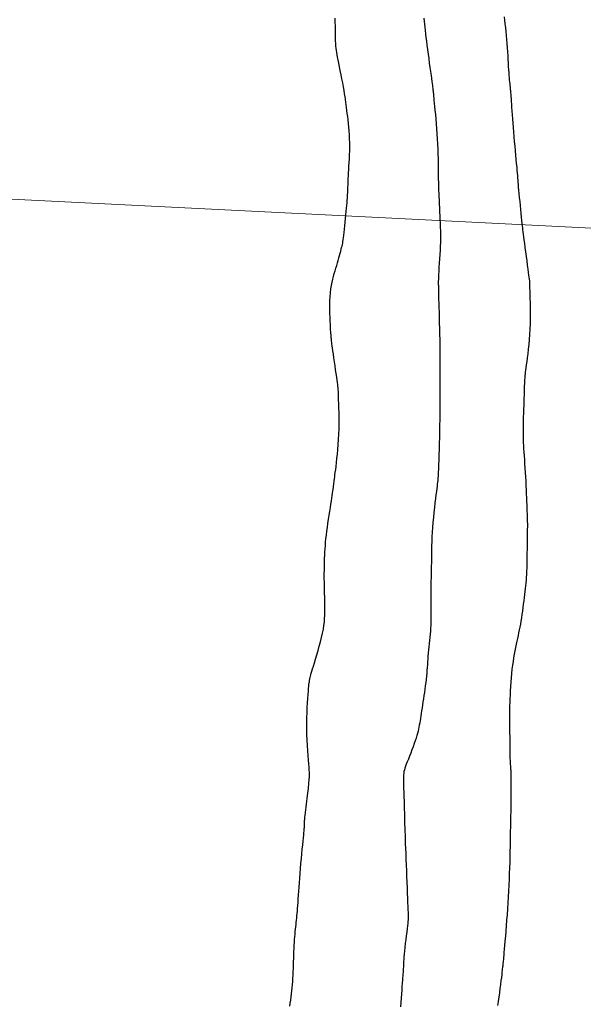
# Model space of a CAD drawing. Header units: millimetres. Extents: x 32690613 to 32693367, y 5343692 to 5344708.
# Tile 116 of 256: x 32692221 to 32692233, y 5344075 to 5344095. Entities that reach past the tile are written whole.
import ezdxf

# ---------------------------------------------------------------- set-up
doc = ezdxf.new("R2010")
doc.units = ezdxf.units.MM
doc.header["$LTSCALE"] = 20
doc.layers.get('0').update_dxf_attribs({"lineweight": 18})
doc.layers.get('Defpoints').update_dxf_attribs({"color": 11, "lineweight": 18})
for name, color, linetype in [('02-DGM_HL_495.00', 142, 'Continuous'), ('02-DGM_HL_495.50', 152, 'Continuous'), ('02-DGM_HL_496.00', 162, 'Continuous')]:
    doc.layers.add(name, color=color, linetype=linetype)

# ---------------------------------------------------------------- blocks, each defined once
blk = doc.blocks.new('A$C78070446')
blk.add_line((4469470.041, 5342631.206), (4470219.624, 5342563.955))

msp = doc.modelspace()

# ---------------------------------------------------------------- linework, layer by layer
at = {"layer": '02-DGM_HL_495.00', "elevation": 495, "flags": 128}
msp.add_lwpolyline([(32692226.467, 5344074.561), (32692226.477, 5344074.623), (32692226.487, 5344074.685), (32692226.496, 5344074.748), (32692226.504, 5344074.811), (32692226.511, 5344074.874), (32692226.517, 5344074.937), (32692226.523, 5344075.001), (32692226.527, 5344075.066), (32692226.531, 5344075.131), (32692226.535, 5344075.197), (32692226.538, 5344075.265), (32692226.541, 5344075.334), (32692226.543, 5344075.403), (32692226.545, 5344075.473), (32692226.548, 5344075.543), (32692226.55, 5344075.612), (32692226.552, 5344075.68), (32692226.555, 5344075.746), (32692226.558, 5344075.81), (32692226.562, 5344075.872), (32692226.566, 5344075.93), (32692226.571, 5344075.987), (32692226.576, 5344076.041), (32692226.581, 5344076.092), (32692226.586, 5344076.142), (32692226.591, 5344076.19), (32692226.596, 5344076.235), (32692226.601, 5344076.28), (32692226.605, 5344076.323), (32692226.61, 5344076.367), (32692226.615, 5344076.412), (32692226.619, 5344076.46), (32692226.623, 5344076.51), (32692226.628, 5344076.565), (32692226.632, 5344076.625), (32692226.637, 5344076.69), (32692226.642, 5344076.762), (32692226.647, 5344076.839), (32692226.652, 5344076.92), (32692226.658, 5344077.007), (32692226.665, 5344077.097), (32692226.672, 5344077.192), (32692226.679, 5344077.29), (32692226.688, 5344077.39), (32692226.697, 5344077.492), (32692226.707, 5344077.593), (32692226.716, 5344077.691), (32692226.725, 5344077.785), (32692226.734, 5344077.872), (32692226.742, 5344077.951), (32692226.749, 5344078.02), (32692226.754, 5344078.077), (32692226.758, 5344078.123), (32692226.762, 5344078.16), (32692226.764, 5344078.189), (32692226.766, 5344078.212), (32692226.767, 5344078.231), (32692226.767, 5344078.246), (32692226.768, 5344078.26), (32692226.768, 5344078.273), (32692226.768, 5344078.287), (32692226.768, 5344078.303), (32692226.769, 5344078.321), (32692226.77, 5344078.343), (32692226.772, 5344078.37), (32692226.775, 5344078.402), (32692226.779, 5344078.44), (32692226.784, 5344078.485), (32692226.791, 5344078.536), (32692226.798, 5344078.592), (32692226.805, 5344078.651), (32692226.813, 5344078.711), (32692226.82, 5344078.771), (32692226.828, 5344078.83), (32692226.835, 5344078.886), (32692226.84, 5344078.939), (32692226.846, 5344078.987), (32692226.85, 5344079.03), (32692226.854, 5344079.07), (32692226.857, 5344079.105), (32692226.86, 5344079.137), (32692226.862, 5344079.164), (32692226.864, 5344079.187), (32692226.866, 5344079.206), (32692226.867, 5344079.221), (32692226.868, 5344079.233), (32692226.869, 5344079.243), (32692226.87, 5344079.251), (32692226.871, 5344079.258), (32692226.872, 5344079.264), (32692226.873, 5344079.269), (32692226.874, 5344079.275), (32692226.874, 5344079.283), (32692226.875, 5344079.295), (32692226.875, 5344079.312), (32692226.874, 5344079.336), (32692226.872, 5344079.369), (32692226.869, 5344079.412), (32692226.865, 5344079.468), (32692226.859, 5344079.537), (32692226.852, 5344079.618), (32692226.845, 5344079.71), (32692226.837, 5344079.809), (32692226.83, 5344079.916), (32692226.824, 5344080.027), (32692226.82, 5344080.142), (32692226.817, 5344080.257), (32692226.817, 5344080.372), (32692226.818, 5344080.485), (32692226.822, 5344080.594), (32692226.826, 5344080.698), (32692226.831, 5344080.795), (32692226.837, 5344080.885), (32692226.843, 5344080.965), (32692226.849, 5344081.033), (32692226.854, 5344081.09), (32692226.858, 5344081.136), (32692226.862, 5344081.173), (32692226.866, 5344081.202), (32692226.87, 5344081.226), (32692226.873, 5344081.246), (32692226.876, 5344081.263), (32692226.88, 5344081.279), (32692226.883, 5344081.297), (32692226.888, 5344081.317), (32692226.893, 5344081.34), (32692226.9, 5344081.368), (32692226.909, 5344081.401), (32692226.92, 5344081.442), (32692226.935, 5344081.491), (32692226.952, 5344081.549), (32692226.973, 5344081.617), (32692226.997, 5344081.694), (32692227.023, 5344081.778), (32692227.049, 5344081.866), (32692227.075, 5344081.956), (32692227.1, 5344082.047), (32692227.123, 5344082.137), (32692227.142, 5344082.224), (32692227.158, 5344082.305), (32692227.169, 5344082.382), (32692227.178, 5344082.455), (32692227.184, 5344082.524), (32692227.187, 5344082.591), (32692227.189, 5344082.655), (32692227.19, 5344082.719), (32692227.189, 5344082.781), (32692227.188, 5344082.844), (32692227.187, 5344082.906), (32692227.185, 5344082.969), (32692227.184, 5344083.031), (32692227.182, 5344083.093), (32692227.18, 5344083.155), (32692227.179, 5344083.216), (32692227.178, 5344083.277), (32692227.177, 5344083.338), (32692227.177, 5344083.399), (32692227.177, 5344083.459), (32692227.178, 5344083.52), (32692227.179, 5344083.581), (32692227.18, 5344083.642), (32692227.182, 5344083.704), (32692227.184, 5344083.766), (32692227.187, 5344083.829), (32692227.19, 5344083.893), (32692227.194, 5344083.959), (32692227.199, 5344084.026), (32692227.205, 5344084.096), (32692227.212, 5344084.167), (32692227.22, 5344084.242), (32692227.229, 5344084.319), (32692227.24, 5344084.4), (32692227.251, 5344084.482), (32692227.264, 5344084.565), (32692227.277, 5344084.648), (32692227.289, 5344084.728), (32692227.302, 5344084.805), (32692227.313, 5344084.878), (32692227.324, 5344084.944), (32692227.333, 5344085.003), (32692227.341, 5344085.056), (32692227.348, 5344085.103), (32692227.354, 5344085.145), (32692227.359, 5344085.183), (32692227.364, 5344085.217), (32692227.368, 5344085.248), (32692227.372, 5344085.278), (32692227.375, 5344085.306), (32692227.379, 5344085.335), (32692227.383, 5344085.365), (32692227.387, 5344085.398), (32692227.392, 5344085.435), (32692227.397, 5344085.478), (32692227.403, 5344085.528), (32692227.411, 5344085.586), (32692227.419, 5344085.653), (32692227.429, 5344085.73), (32692227.438, 5344085.814), (32692227.448, 5344085.905), (32692227.457, 5344086.002), (32692227.465, 5344086.103), (32692227.472, 5344086.209), (32692227.478, 5344086.318), (32692227.481, 5344086.428), (32692227.482, 5344086.539), (32692227.482, 5344086.648), (32692227.48, 5344086.752), (32692227.478, 5344086.851), (32692227.475, 5344086.942), (32692227.472, 5344087.023), (32692227.47, 5344087.092), (32692227.468, 5344087.148), (32692227.466, 5344087.193), (32692227.464, 5344087.232), (32692227.461, 5344087.266), (32692227.458, 5344087.299), (32692227.454, 5344087.335), (32692227.448, 5344087.377), (32692227.441, 5344087.427), (32692227.432, 5344087.489), (32692227.421, 5344087.561), (32692227.41, 5344087.639), (32692227.398, 5344087.72), (32692227.386, 5344087.803), (32692227.374, 5344087.883), (32692227.363, 5344087.958), (32692227.353, 5344088.025), (32692227.345, 5344088.082), (32692227.339, 5344088.13), (32692227.334, 5344088.169), (32692227.33, 5344088.202), (32692227.327, 5344088.229), (32692227.324, 5344088.253), (32692227.322, 5344088.274), (32692227.32, 5344088.294), (32692227.318, 5344088.314), (32692227.317, 5344088.335), (32692227.315, 5344088.36), (32692227.313, 5344088.388), (32692227.31, 5344088.422), (32692227.308, 5344088.462), (32692227.305, 5344088.511), (32692227.302, 5344088.568), (32692227.299, 5344088.635), (32692227.296, 5344088.711), (32692227.294, 5344088.793), (32692227.292, 5344088.879), (32692227.292, 5344088.967), (32692227.294, 5344089.055), (32692227.297, 5344089.141), (32692227.303, 5344089.223), (32692227.312, 5344089.3), (32692227.323, 5344089.37), (32692227.336, 5344089.437), (32692227.351, 5344089.499), (32692227.367, 5344089.558), (32692227.383, 5344089.615), (32692227.4, 5344089.671), (32692227.417, 5344089.726), (32692227.433, 5344089.781), (32692227.449, 5344089.835), (32692227.464, 5344089.888), (32692227.478, 5344089.94), (32692227.492, 5344089.989), (32692227.504, 5344090.035), (32692227.515, 5344090.078), (32692227.525, 5344090.116), (32692227.534, 5344090.15), (32692227.542, 5344090.181), (32692227.549, 5344090.211), (32692227.555, 5344090.241), (32692227.561, 5344090.273), (32692227.567, 5344090.31), (32692227.573, 5344090.352), (32692227.579, 5344090.402), (32692227.586, 5344090.461), (32692227.593, 5344090.527), (32692227.6, 5344090.598), (32692227.607, 5344090.672), (32692227.614, 5344090.747), (32692227.621, 5344090.822), (32692227.628, 5344090.893), (32692227.634, 5344090.959), (32692227.639, 5344091.018), (32692227.644, 5344091.071), (32692227.648, 5344091.119), (32692227.652, 5344091.163), (32692227.655, 5344091.203), (32692227.657, 5344091.241), (32692227.66, 5344091.278), (32692227.661, 5344091.315), (32692227.663, 5344091.352), (32692227.664, 5344091.39), (32692227.665, 5344091.431), (32692227.667, 5344091.474), (32692227.668, 5344091.521), (32692227.67, 5344091.571), (32692227.673, 5344091.626), (32692227.676, 5344091.686), (32692227.68, 5344091.751), (32692227.684, 5344091.822), (32692227.688, 5344091.896), (32692227.693, 5344091.974), (32692227.696, 5344092.055), (32692227.699, 5344092.137), (32692227.7, 5344092.22), (32692227.7, 5344092.304), (32692227.697, 5344092.387), (32692227.693, 5344092.469), (32692227.688, 5344092.549), (32692227.681, 5344092.627), (32692227.674, 5344092.703), (32692227.666, 5344092.775), (32692227.658, 5344092.844), (32692227.65, 5344092.909), (32692227.643, 5344092.969), (32692227.636, 5344093.026), (32692227.629, 5344093.081), (32692227.622, 5344093.136), (32692227.614, 5344093.192), (32692227.605, 5344093.25), (32692227.595, 5344093.313), (32692227.583, 5344093.382), (32692227.569, 5344093.457), (32692227.555, 5344093.537), (32692227.539, 5344093.62), (32692227.522, 5344093.704), (32692227.506, 5344093.787), (32692227.49, 5344093.866), (32692227.476, 5344093.94), (32692227.462, 5344094.007), (32692227.451, 5344094.065), (32692227.441, 5344094.115), (32692227.433, 5344094.161), (32692227.426, 5344094.204), (32692227.421, 5344094.247), (32692227.416, 5344094.293), (32692227.413, 5344094.344), (32692227.41, 5344094.402), (32692227.408, 5344094.469), (32692227.407, 5344094.543), (32692227.406, 5344094.621), (32692227.405, 5344094.703), (32692227.404, 5344094.784), (32692227.404, 5344094.863)], dxfattribs=at)
at = {"layer": '02-DGM_HL_495.50', "elevation": 495.5, "flags": 128}
msp.add_lwpolyline([(32692229.223, 5344094.864), (32692229.23, 5344094.804), (32692229.236, 5344094.742), (32692229.243, 5344094.679), (32692229.251, 5344094.612), (32692229.259, 5344094.543), (32692229.268, 5344094.47), (32692229.277, 5344094.392), (32692229.287, 5344094.309), (32692229.299, 5344094.221), (32692229.311, 5344094.129), (32692229.324, 5344094.035), (32692229.336, 5344093.942), (32692229.348, 5344093.852), (32692229.36, 5344093.768), (32692229.371, 5344093.69), (32692229.38, 5344093.623), (32692229.388, 5344093.566), (32692229.395, 5344093.52), (32692229.4, 5344093.482), (32692229.404, 5344093.452), (32692229.407, 5344093.428), (32692229.41, 5344093.407), (32692229.412, 5344093.39), (32692229.414, 5344093.374), (32692229.415, 5344093.357), (32692229.417, 5344093.339), (32692229.419, 5344093.318), (32692229.421, 5344093.292), (32692229.424, 5344093.261), (32692229.428, 5344093.222), (32692229.432, 5344093.175), (32692229.438, 5344093.118), (32692229.445, 5344093.051), (32692229.452, 5344092.973), (32692229.461, 5344092.887), (32692229.469, 5344092.795), (32692229.478, 5344092.696), (32692229.486, 5344092.594), (32692229.494, 5344092.49), (32692229.5, 5344092.384), (32692229.505, 5344092.278), (32692229.51, 5344092.175), (32692229.513, 5344092.074), (32692229.515, 5344091.977), (32692229.517, 5344091.886), (32692229.518, 5344091.801), (32692229.519, 5344091.724), (32692229.52, 5344091.657), (32692229.521, 5344091.599), (32692229.521, 5344091.549), (32692229.522, 5344091.505), (32692229.524, 5344091.463), (32692229.525, 5344091.42), (32692229.526, 5344091.376), (32692229.528, 5344091.326), (32692229.531, 5344091.268), (32692229.533, 5344091.201), (32692229.536, 5344091.126), (32692229.539, 5344091.046), (32692229.543, 5344090.963), (32692229.546, 5344090.88), (32692229.55, 5344090.8), (32692229.553, 5344090.725), (32692229.556, 5344090.658), (32692229.559, 5344090.6), (32692229.562, 5344090.55), (32692229.564, 5344090.505), (32692229.566, 5344090.462), (32692229.567, 5344090.418), (32692229.567, 5344090.37), (32692229.566, 5344090.317), (32692229.564, 5344090.254), (32692229.56, 5344090.181), (32692229.556, 5344090.099), (32692229.551, 5344090.011), (32692229.546, 5344089.921), (32692229.54, 5344089.831), (32692229.535, 5344089.745), (32692229.53, 5344089.667), (32692229.527, 5344089.598), (32692229.524, 5344089.542), (32692229.522, 5344089.497), (32692229.521, 5344089.462), (32692229.521, 5344089.435), (32692229.521, 5344089.415), (32692229.521, 5344089.4), (32692229.521, 5344089.388), (32692229.522, 5344089.378), (32692229.522, 5344089.368), (32692229.522, 5344089.356), (32692229.522, 5344089.341), (32692229.522, 5344089.321), (32692229.522, 5344089.295), (32692229.522, 5344089.26), (32692229.523, 5344089.216), (32692229.525, 5344089.16), (32692229.527, 5344089.091), (32692229.53, 5344089.01), (32692229.533, 5344088.92), (32692229.536, 5344088.821), (32692229.539, 5344088.715), (32692229.542, 5344088.604), (32692229.545, 5344088.489), (32692229.548, 5344088.372), (32692229.55, 5344088.254), (32692229.551, 5344088.138), (32692229.552, 5344088.024), (32692229.553, 5344087.916), (32692229.554, 5344087.815), (32692229.554, 5344087.722), (32692229.554, 5344087.64), (32692229.553, 5344087.571), (32692229.553, 5344087.515), (32692229.553, 5344087.472), (32692229.553, 5344087.44), (32692229.552, 5344087.417), (32692229.552, 5344087.401), (32692229.551, 5344087.39), (32692229.551, 5344087.383), (32692229.551, 5344087.378), (32692229.55, 5344087.374), (32692229.55, 5344087.367), (32692229.55, 5344087.357), (32692229.55, 5344087.342), (32692229.55, 5344087.319), (32692229.55, 5344087.287), (32692229.55, 5344087.244), (32692229.55, 5344087.189), (32692229.551, 5344087.119), (32692229.551, 5344087.037), (32692229.551, 5344086.943), (32692229.551, 5344086.84), (32692229.551, 5344086.73), (32692229.55, 5344086.614), (32692229.549, 5344086.493), (32692229.548, 5344086.371), (32692229.545, 5344086.248), (32692229.542, 5344086.126), (32692229.539, 5344086.007), (32692229.535, 5344085.893), (32692229.532, 5344085.787), (32692229.528, 5344085.688), (32692229.524, 5344085.6), (32692229.52, 5344085.525), (32692229.517, 5344085.462), (32692229.513, 5344085.41), (32692229.51, 5344085.366), (32692229.506, 5344085.326), (32692229.501, 5344085.286), (32692229.496, 5344085.244), (32692229.49, 5344085.197), (32692229.482, 5344085.139), (32692229.473, 5344085.071), (32692229.463, 5344084.991), (32692229.452, 5344084.903), (32692229.441, 5344084.808), (32692229.43, 5344084.708), (32692229.42, 5344084.605), (32692229.41, 5344084.502), (32692229.402, 5344084.399), (32692229.396, 5344084.299), (32692229.391, 5344084.202), (32692229.387, 5344084.109), (32692229.384, 5344084.021), (32692229.382, 5344083.937), (32692229.381, 5344083.859), (32692229.38, 5344083.787), (32692229.379, 5344083.721), (32692229.378, 5344083.662), (32692229.377, 5344083.607), (32692229.376, 5344083.557), (32692229.375, 5344083.508), (32692229.373, 5344083.46), (32692229.372, 5344083.411), (32692229.371, 5344083.359), (32692229.37, 5344083.303), (32692229.369, 5344083.24), (32692229.368, 5344083.174), (32692229.367, 5344083.104), (32692229.367, 5344083.032), (32692229.367, 5344082.96), (32692229.367, 5344082.889), (32692229.367, 5344082.82), (32692229.368, 5344082.755), (32692229.368, 5344082.695), (32692229.369, 5344082.639), (32692229.37, 5344082.586), (32692229.37, 5344082.535), (32692229.37, 5344082.485), (32692229.369, 5344082.434), (32692229.367, 5344082.381), (32692229.364, 5344082.326), (32692229.359, 5344082.268), (32692229.354, 5344082.206), (32692229.348, 5344082.142), (32692229.341, 5344082.077), (32692229.334, 5344082.011), (32692229.327, 5344081.945), (32692229.321, 5344081.88), (32692229.315, 5344081.816), (32692229.309, 5344081.754), (32692229.305, 5344081.694), (32692229.301, 5344081.635), (32692229.297, 5344081.577), (32692229.293, 5344081.519), (32692229.288, 5344081.46), (32692229.283, 5344081.4), (32692229.277, 5344081.338), (32692229.27, 5344081.274), (32692229.262, 5344081.209), (32692229.253, 5344081.142), (32692229.244, 5344081.075), (32692229.234, 5344081.007), (32692229.225, 5344080.941), (32692229.215, 5344080.875), (32692229.205, 5344080.811), (32692229.196, 5344080.749), (32692229.187, 5344080.69), (32692229.178, 5344080.632), (32692229.169, 5344080.577), (32692229.161, 5344080.525), (32692229.153, 5344080.474), (32692229.145, 5344080.426), (32692229.138, 5344080.38), (32692229.13, 5344080.337), (32692229.123, 5344080.294), (32692229.114, 5344080.252), (32692229.105, 5344080.21), (32692229.094, 5344080.166), (32692229.081, 5344080.119), (32692229.066, 5344080.069), (32692229.048, 5344080.014), (32692229.027, 5344079.955), (32692229.004, 5344079.892), (32692228.979, 5344079.827), (32692228.954, 5344079.761), (32692228.929, 5344079.697), (32692228.905, 5344079.636), (32692228.882, 5344079.58), (32692228.863, 5344079.531), (32692228.846, 5344079.489), (32692228.833, 5344079.452), (32692228.823, 5344079.419), (32692228.815, 5344079.385), (32692228.81, 5344079.349), (32692228.807, 5344079.308), (32692228.805, 5344079.258), (32692228.805, 5344079.198), (32692228.806, 5344079.125), (32692228.807, 5344079.042), (32692228.81, 5344078.953), (32692228.813, 5344078.861), (32692228.816, 5344078.769), (32692228.819, 5344078.682), (32692228.821, 5344078.602), (32692228.824, 5344078.532), (32692228.826, 5344078.477), (32692228.827, 5344078.434), (32692228.828, 5344078.402), (32692228.828, 5344078.379), (32692228.828, 5344078.363), (32692228.828, 5344078.353), (32692228.828, 5344078.346), (32692228.827, 5344078.341), (32692228.827, 5344078.336), (32692228.827, 5344078.329), (32692228.828, 5344078.318), (32692228.828, 5344078.302), (32692228.829, 5344078.279), (32692228.83, 5344078.246), (32692228.832, 5344078.203), (32692228.834, 5344078.148), (32692228.837, 5344078.078), (32692228.84, 5344077.997), (32692228.843, 5344077.904), (32692228.847, 5344077.802), (32692228.852, 5344077.694), (32692228.856, 5344077.58), (32692228.861, 5344077.462), (32692228.865, 5344077.343), (32692228.87, 5344077.223), (32692228.875, 5344077.106), (32692228.879, 5344076.992), (32692228.883, 5344076.883), (32692228.887, 5344076.781), (32692228.891, 5344076.689), (32692228.894, 5344076.607), (32692228.897, 5344076.538), (32692228.899, 5344076.482), (32692228.9, 5344076.437), (32692228.901, 5344076.4), (32692228.901, 5344076.367), (32692228.899, 5344076.335), (32692228.896, 5344076.301), (32692228.892, 5344076.261), (32692228.887, 5344076.213), (32692228.879, 5344076.153), (32692228.871, 5344076.083), (32692228.862, 5344076.007), (32692228.852, 5344075.928), (32692228.843, 5344075.847), (32692228.833, 5344075.767), (32692228.825, 5344075.693), (32692228.818, 5344075.625), (32692228.813, 5344075.567), (32692228.809, 5344075.518), (32692228.807, 5344075.477), (32692228.805, 5344075.441), (32692228.804, 5344075.41), (32692228.803, 5344075.383), (32692228.803, 5344075.358), (32692228.802, 5344075.334), (32692228.801, 5344075.309), (32692228.799, 5344075.283), (32692228.797, 5344075.254), (32692228.795, 5344075.221), (32692228.791, 5344075.184), (32692228.788, 5344075.141), (32692228.784, 5344075.09), (32692228.779, 5344075.032), (32692228.774, 5344074.965), (32692228.768, 5344074.89), (32692228.762, 5344074.809), (32692228.756, 5344074.724), (32692228.749, 5344074.635), (32692228.742, 5344074.545)], dxfattribs=at)
at = {"layer": '02-DGM_HL_496.00', "elevation": 496, "flags": 128}
msp.add_lwpolyline([(32692230.748, 5344074.572), (32692230.76, 5344074.658), (32692230.772, 5344074.747), (32692230.784, 5344074.836), (32692230.795, 5344074.923), (32692230.806, 5344075.006), (32692230.815, 5344075.083), (32692230.824, 5344075.151), (32692230.831, 5344075.208), (32692230.836, 5344075.256), (32692230.841, 5344075.296), (32692230.844, 5344075.328), (32692230.847, 5344075.355), (32692230.85, 5344075.377), (32692230.852, 5344075.395), (32692230.853, 5344075.412), (32692230.855, 5344075.429), (32692230.857, 5344075.446), (32692230.859, 5344075.466), (32692230.862, 5344075.49), (32692230.865, 5344075.52), (32692230.869, 5344075.557), (32692230.873, 5344075.604), (32692230.878, 5344075.661), (32692230.885, 5344075.729), (32692230.892, 5344075.809), (32692230.899, 5344075.898), (32692230.907, 5344075.995), (32692230.916, 5344076.1), (32692230.924, 5344076.21), (32692230.933, 5344076.324), (32692230.941, 5344076.442), (32692230.949, 5344076.561), (32692230.957, 5344076.681), (32692230.964, 5344076.803), (32692230.971, 5344076.924), (32692230.977, 5344077.045), (32692230.983, 5344077.166), (32692230.988, 5344077.285), (32692230.993, 5344077.403), (32692230.996, 5344077.519), (32692230.999, 5344077.631), (32692231.001, 5344077.738), (32692231.003, 5344077.84), (32692231.005, 5344077.936), (32692231.006, 5344078.023), (32692231.007, 5344078.101), (32692231.008, 5344078.169), (32692231.009, 5344078.227), (32692231.01, 5344078.276), (32692231.011, 5344078.318), (32692231.012, 5344078.358), (32692231.013, 5344078.397), (32692231.014, 5344078.439), (32692231.015, 5344078.485), (32692231.016, 5344078.54), (32692231.017, 5344078.604), (32692231.019, 5344078.676), (32692231.02, 5344078.753), (32692231.02, 5344078.834), (32692231.021, 5344078.915), (32692231.022, 5344078.994), (32692231.022, 5344079.068), (32692231.022, 5344079.135), (32692231.022, 5344079.193), (32692231.022, 5344079.242), (32692231.022, 5344079.284), (32692231.021, 5344079.32), (32692231.02, 5344079.351), (32692231.018, 5344079.378), (32692231.017, 5344079.402), (32692231.015, 5344079.425), (32692231.013, 5344079.448), (32692231.011, 5344079.472), (32692231.009, 5344079.498), (32692231.006, 5344079.528), (32692231.004, 5344079.563), (32692231.002, 5344079.604), (32692231, 5344079.653), (32692230.999, 5344079.71), (32692230.997, 5344079.778), (32692230.997, 5344079.853), (32692230.996, 5344079.933), (32692230.996, 5344080.016), (32692230.996, 5344080.099), (32692230.995, 5344080.18), (32692230.995, 5344080.256), (32692230.995, 5344080.325), (32692230.994, 5344080.385), (32692230.994, 5344080.438), (32692230.993, 5344080.486), (32692230.993, 5344080.532), (32692230.993, 5344080.577), (32692230.993, 5344080.624), (32692230.994, 5344080.676), (32692230.995, 5344080.734), (32692230.996, 5344080.801), (32692230.999, 5344080.875), (32692231.002, 5344080.956), (32692231.006, 5344081.041), (32692231.011, 5344081.13), (32692231.017, 5344081.219), (32692231.024, 5344081.309), (32692231.032, 5344081.397), (32692231.042, 5344081.483), (32692231.053, 5344081.565), (32692231.064, 5344081.645), (32692231.077, 5344081.721), (32692231.09, 5344081.795), (32692231.103, 5344081.865), (32692231.116, 5344081.933), (32692231.129, 5344081.997), (32692231.143, 5344082.059), (32692231.155, 5344082.118), (32692231.168, 5344082.177), (32692231.18, 5344082.234), (32692231.192, 5344082.292), (32692231.204, 5344082.351), (32692231.215, 5344082.411), (32692231.226, 5344082.474), (32692231.237, 5344082.54), (32692231.247, 5344082.609), (32692231.257, 5344082.679), (32692231.266, 5344082.75), (32692231.275, 5344082.82), (32692231.284, 5344082.889), (32692231.292, 5344082.957), (32692231.3, 5344083.021), (32692231.307, 5344083.083), (32692231.314, 5344083.141), (32692231.32, 5344083.198), (32692231.326, 5344083.255), (32692231.331, 5344083.312), (32692231.336, 5344083.371), (32692231.34, 5344083.433), (32692231.343, 5344083.499), (32692231.346, 5344083.569), (32692231.348, 5344083.643), (32692231.349, 5344083.72), (32692231.35, 5344083.797), (32692231.351, 5344083.873), (32692231.352, 5344083.948), (32692231.352, 5344084.018), (32692231.353, 5344084.084), (32692231.354, 5344084.143), (32692231.355, 5344084.197), (32692231.356, 5344084.246), (32692231.357, 5344084.29), (32692231.357, 5344084.331), (32692231.358, 5344084.37), (32692231.359, 5344084.406), (32692231.359, 5344084.442), (32692231.359, 5344084.477), (32692231.358, 5344084.512), (32692231.357, 5344084.55), (32692231.356, 5344084.589), (32692231.355, 5344084.632), (32692231.353, 5344084.68), (32692231.351, 5344084.733), (32692231.349, 5344084.792), (32692231.346, 5344084.857), (32692231.343, 5344084.93), (32692231.34, 5344085.007), (32692231.337, 5344085.089), (32692231.333, 5344085.174), (32692231.329, 5344085.262), (32692231.324, 5344085.351), (32692231.319, 5344085.44), (32692231.314, 5344085.529), (32692231.308, 5344085.617), (32692231.302, 5344085.703), (32692231.297, 5344085.787), (32692231.291, 5344085.867), (32692231.286, 5344085.943), (32692231.282, 5344086.014), (32692231.278, 5344086.079), (32692231.275, 5344086.139), (32692231.272, 5344086.194), (32692231.271, 5344086.246), (32692231.27, 5344086.297), (32692231.27, 5344086.348), (32692231.27, 5344086.402), (32692231.271, 5344086.459), (32692231.272, 5344086.523), (32692231.274, 5344086.593), (32692231.276, 5344086.668), (32692231.278, 5344086.747), (32692231.28, 5344086.827), (32692231.283, 5344086.907), (32692231.285, 5344086.985), (32692231.288, 5344087.058), (32692231.29, 5344087.124), (32692231.292, 5344087.183), (32692231.293, 5344087.234), (32692231.295, 5344087.279), (32692231.296, 5344087.318), (32692231.298, 5344087.352), (32692231.299, 5344087.383), (32692231.301, 5344087.412), (32692231.302, 5344087.438), (32692231.304, 5344087.464), (32692231.306, 5344087.491), (32692231.309, 5344087.52), (32692231.312, 5344087.552), (32692231.316, 5344087.588), (32692231.322, 5344087.631), (32692231.328, 5344087.681), (32692231.336, 5344087.739), (32692231.345, 5344087.806), (32692231.356, 5344087.883), (32692231.367, 5344087.967), (32692231.378, 5344088.059), (32692231.388, 5344088.156), (32692231.398, 5344088.259), (32692231.406, 5344088.366), (32692231.412, 5344088.476), (32692231.416, 5344088.588), (32692231.418, 5344088.7), (32692231.418, 5344088.81), (32692231.417, 5344088.916), (32692231.415, 5344089.017), (32692231.412, 5344089.109), (32692231.41, 5344089.19), (32692231.407, 5344089.26), (32692231.405, 5344089.315), (32692231.404, 5344089.358), (32692231.403, 5344089.39), (32692231.402, 5344089.413), (32692231.402, 5344089.429), (32692231.402, 5344089.439), (32692231.402, 5344089.446), (32692231.402, 5344089.451), (32692231.402, 5344089.456), (32692231.401, 5344089.462), (32692231.4, 5344089.472), (32692231.398, 5344089.488), (32692231.395, 5344089.511), (32692231.391, 5344089.543), (32692231.385, 5344089.585), (32692231.378, 5344089.641), (32692231.369, 5344089.71), (32692231.358, 5344089.789), (32692231.346, 5344089.877), (32692231.333, 5344089.969), (32692231.321, 5344090.061), (32692231.309, 5344090.151), (32692231.298, 5344090.235), (32692231.288, 5344090.309), (32692231.279, 5344090.372), (32692231.273, 5344090.425), (32692231.267, 5344090.471), (32692231.262, 5344090.513), (32692231.257, 5344090.555), (32692231.253, 5344090.598), (32692231.247, 5344090.647), (32692231.241, 5344090.704), (32692231.234, 5344090.772), (32692231.227, 5344090.848), (32692231.218, 5344090.93), (32692231.209, 5344091.015), (32692231.201, 5344091.1), (32692231.193, 5344091.183), (32692231.185, 5344091.262), (32692231.178, 5344091.332), (32692231.173, 5344091.393), (32692231.168, 5344091.446), (32692231.165, 5344091.494), (32692231.161, 5344091.539), (32692231.158, 5344091.583), (32692231.154, 5344091.629), (32692231.15, 5344091.68), (32692231.145, 5344091.738), (32692231.139, 5344091.805), (32692231.132, 5344091.88), (32692231.124, 5344091.962), (32692231.116, 5344092.05), (32692231.108, 5344092.142), (32692231.099, 5344092.236), (32692231.09, 5344092.332), (32692231.082, 5344092.429), (32692231.074, 5344092.524), (32692231.066, 5344092.618), (32692231.059, 5344092.709), (32692231.053, 5344092.796), (32692231.047, 5344092.88), (32692231.041, 5344092.958), (32692231.036, 5344093.03), (32692231.031, 5344093.096), (32692231.027, 5344093.155), (32692231.024, 5344093.208), (32692231.02, 5344093.255), (32692231.017, 5344093.297), (32692231.014, 5344093.337), (32692231.011, 5344093.374), (32692231.008, 5344093.409), (32692231.004, 5344093.444), (32692231, 5344093.48), (32692230.996, 5344093.517), (32692230.992, 5344093.556), (32692230.988, 5344093.597), (32692230.983, 5344093.642), (32692230.979, 5344093.691), (32692230.975, 5344093.745), (32692230.971, 5344093.804), (32692230.966, 5344093.869), (32692230.962, 5344093.94), (32692230.958, 5344094.015), (32692230.954, 5344094.094), (32692230.949, 5344094.175), (32692230.944, 5344094.258), (32692230.938, 5344094.342), (32692230.931, 5344094.426), (32692230.923, 5344094.509), (32692230.915, 5344094.59), (32692230.906, 5344094.669), (32692230.897, 5344094.746), (32692230.888, 5344094.821), (32692230.879, 5344094.893)], dxfattribs=at)

# ---------------------------------------------------------------- block references
at = {"layer": 'Defpoints', "rotation": 2.237485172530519}
msp.add_blockref('A$C78070446', (28434719.524, -168960.664), dxfattribs=at)

doc.saveas('drawing.dxf')
